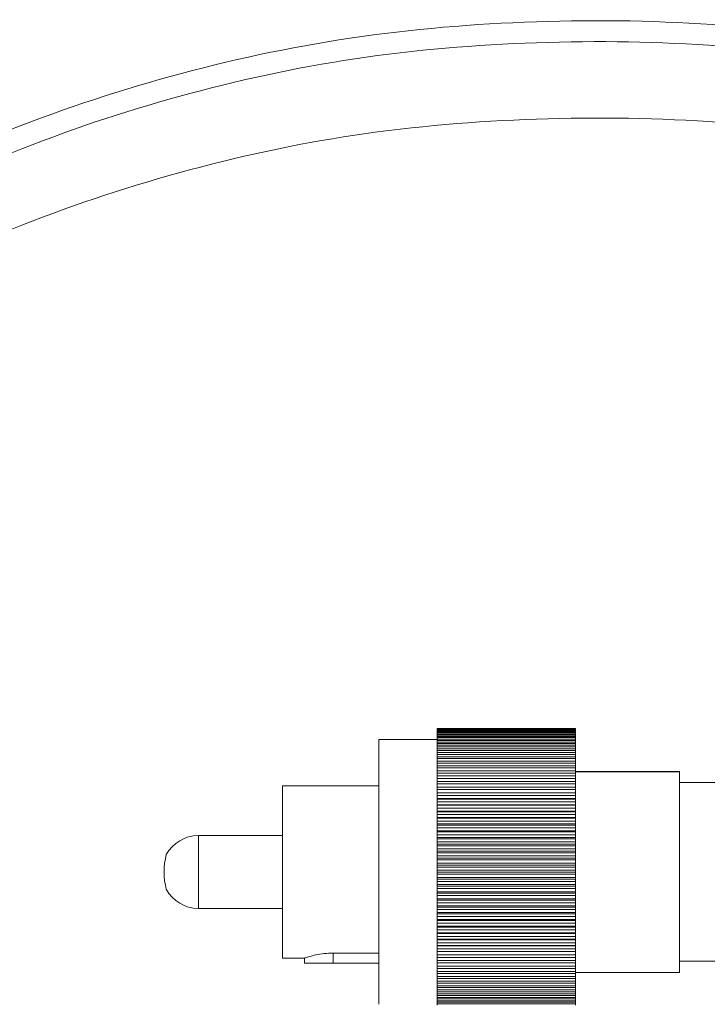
# Paper-space layout 'Sheet1' of a CAD drawing. Header units: millimetres. Extents: x 0 to 4318, y 0 to 2794.
# Tile 18 of 69: x 977 to 1186, y 1359 to 1659. Entities that reach past the tile are written whole.
import ezdxf

# ---------------------------------------------------------------- set-up
doc = ezdxf.new("R2010")
doc.units = ezdxf.units.MM
doc.header["$LTSCALE"] = 5

psp = doc.layouts.new('Sheet1')

# ---------------------------------------------------------------- linework, layer by layer
at = {"color": 7, "linetype": 'Continuous', "lineweight": 15}
for p, q in [((1104.1, 1443.43), (1146.32, 1443.43)), ((1104.1, 1443.43), (1104.1, 1443.4)), ((1104.1, 1443.43), (1104.1, 1443.43)), ((1104.1, 1443.43), (1104.1, 1443.43)), ((1146.32, 1443.4), (1104.1, 1443.4)), ((1104.1, 1443.35), (1104.1, 1443.4)), ((1104.1, 1443.35), (1146.32, 1443.35)), ((1104.1, 1443.35), (1104.1, 1443.25)), ((1146.32, 1443.25), (1104.1, 1443.25)), ((1104.1, 1443.16), (1104.1, 1443.25)), ((1104.1, 1443.16), (1146.32, 1443.16)), ((1104.1, 1443.16), (1104.1, 1443)), ((1146.32, 1443), (1104.1, 1443)), ((1104.1, 1442.86), (1104.1, 1443)), ((1104.1, 1442.86), (1146.32, 1442.86)), ((1104.1, 1442.86), (1104.1, 1442.64)), ((1146.32, 1442.64), (1104.1, 1442.64)), ((1104.1, 1442.45), (1104.1, 1442.64)), ((1104.1, 1442.45), (1146.32, 1442.45)), ((1104.1, 1442.45), (1104.1, 1442.17)), ((1146.32, 1442.17), (1104.1, 1442.17)), ((1104.1, 1441.94), (1104.1, 1442.17)), ((1104.1, 1441.94), (1146.32, 1441.94)), ((1104.1, 1441.94), (1104.1, 1441.6)), ((1146.32, 1441.6), (1104.1, 1441.6)), ((1104.1, 1441.32), (1104.1, 1441.6)), ((1104.1, 1441.32), (1146.32, 1441.32)), ((1104.1, 1441.32), (1104.1, 1440.93)), ((1146.32, 1440.93), (1104.1, 1440.93)), ((1104.1, 1440.6), (1104.1, 1440.93)), ((1146.32, 1443.43), (1146.32, 1443.4)), ((1146.32, 1443.43), (1146.32, 1443.43)), ((1146.32, 1443.43), (1146.32, 1443.43)), ((1146.32, 1443.35), (1146.32, 1443.4)), ((1146.32, 1443.35), (1146.32, 1443.25)), ((1146.32, 1443.16), (1146.32, 1443.25)), ((1146.32, 1443.16), (1146.32, 1443)), ((1146.32, 1442.86), (1146.32, 1443)), ((1146.32, 1442.86), (1146.32, 1442.64)), ((1146.32, 1442.45), (1146.32, 1442.64)), ((1146.32, 1442.45), (1146.32, 1442.17)), ((1146.32, 1441.94), (1146.32, 1442.17)), ((1146.32, 1441.94), (1146.32, 1441.6)), ((1146.32, 1441.32), (1146.32, 1441.6)), ((1146.32, 1441.32), (1146.32, 1440.93)), ((1146.32, 1440.6), (1146.32, 1440.93)), ((1104.1, 1439.99), (1086.32, 1439.99)), ((1086.32, 1359.31), (1086.32, 1439.99)), ((1104.1, 1440.6), (1146.32, 1440.6)), ((1104.1, 1440.6), (1104.1, 1440.15)), ((1146.32, 1440.15), (1104.1, 1440.15)), ((1104.1, 1439.77), (1104.1, 1440.15)), ((1104.1, 1439.77), (1146.32, 1439.77)), ((1104.1, 1439.77), (1104.1, 1439.27)), ((1146.32, 1439.27), (1104.1, 1439.27)), ((1104.1, 1438.85), (1104.1, 1439.27)), ((1104.1, 1438.85), (1146.32, 1438.85)), ((1104.1, 1438.85), (1104.1, 1438.29)), ((1146.32, 1438.29), (1104.1, 1438.29)), ((1104.1, 1437.83), (1104.1, 1438.29)), ((1104.1, 1437.83), (1146.32, 1437.83)), ((1104.1, 1437.83), (1104.1, 1437.21)), ((1146.32, 1440.6), (1146.32, 1440.15)), ((1146.32, 1439.77), (1146.32, 1440.15)), ((1146.32, 1439.77), (1146.32, 1439.27)), ((1146.32, 1438.85), (1146.32, 1439.27)), ((1146.32, 1438.85), (1146.32, 1438.29)), ((1146.32, 1437.83), (1146.32, 1438.29)), ((1146.32, 1437.83), (1146.32, 1437.21)), ((1146.32, 1437.21), (1104.1, 1437.21)), ((1104.1, 1436.71), (1104.1, 1437.21)), ((1104.1, 1436.71), (1146.32, 1436.71)), ((1104.1, 1436.71), (1104.1, 1436.05)), ((1146.32, 1436.05), (1104.1, 1436.05)), ((1104.1, 1435.5), (1104.1, 1436.05)), ((1104.1, 1435.5), (1146.32, 1435.5)), ((1104.1, 1435.5), (1104.1, 1434.79)), ((1146.32, 1434.79), (1104.1, 1434.79)), ((1104.1, 1434.21), (1104.1, 1434.79)), ((1146.32, 1436.71), (1146.32, 1437.21)), ((1146.32, 1436.71), (1146.32, 1436.05)), ((1146.32, 1435.5), (1146.32, 1436.05)), ((1146.32, 1435.5), (1146.32, 1434.79)), ((1146.32, 1434.21), (1146.32, 1434.79)), ((1104.1, 1434.21), (1146.32, 1434.21)), ((1104.1, 1434.21), (1104.1, 1433.44)), ((1146.32, 1433.44), (1104.1, 1433.44)), ((1104.1, 1432.82), (1104.1, 1433.44)), ((1104.1, 1432.82), (1146.32, 1432.82)), ((1104.1, 1432.82), (1104.1, 1432.01)), ((1146.32, 1432.01), (1104.1, 1432.01)), ((1104.1, 1431.36), (1104.1, 1432.01)), ((1146.32, 1434.21), (1146.32, 1433.44)), ((1146.32, 1432.82), (1146.32, 1433.44)), ((1146.32, 1432.82), (1146.32, 1432.01)), ((1146.32, 1431.36), (1146.32, 1432.01)), ((1104.1, 1431.36), (1146.32, 1431.36)), ((1104.1, 1431.36), (1104.1, 1430.5)), ((1146.32, 1430.5), (1104.1, 1430.5)), ((1104.1, 1429.81), (1104.1, 1430.5)), ((1104.1, 1429.81), (1146.32, 1429.81)), ((1104.1, 1429.81), (1104.1, 1428.92)), ((1146.32, 1428.92), (1104.1, 1428.92)), ((1104.1, 1428.19), (1104.1, 1428.92)), ((1146.32, 1431.36), (1146.32, 1430.5)), ((1146.32, 1429.81), (1146.32, 1430.5)), ((1146.32, 1430.25), (1178.01, 1430.25)), ((1146.32, 1430.17), (1178.01, 1430.17)), ((1146.32, 1429.81), (1146.32, 1428.92)), ((1146.32, 1428.19), (1146.32, 1428.92)), ((1178.01, 1430.17), (1178.01, 1430.25)), ((1178.01, 1369.05), (1178.01, 1430.17)), ((1086.32, 1425.87), (1056.98, 1425.87)), ((1056.98, 1373.42), (1056.98, 1425.87)), ((1104.1, 1428.19), (1146.32, 1428.19)), ((1104.1, 1428.19), (1104.1, 1427.26)), ((1146.32, 1427.26), (1104.1, 1427.26)), ((1104.1, 1426.5), (1104.1, 1427.26)), ((1104.1, 1426.5), (1146.32, 1426.5)), ((1104.1, 1426.5), (1104.1, 1425.54)), ((1146.32, 1428.19), (1146.32, 1427.26)), ((1146.32, 1426.5), (1146.32, 1427.26)), ((1146.32, 1426.5), (1146.32, 1425.54)), ((1262.46, 1426.88), (1178.01, 1426.88)), ((1146.32, 1425.54), (1104.1, 1425.54)), ((1104.1, 1425.54), (1104.1, 1425.53)), ((1146.32, 1425.53), (1104.1, 1425.53)), ((1104.1, 1424.75), (1104.1, 1425.53)), ((1104.1, 1424.75), (1146.32, 1424.75)), ((1104.1, 1424.75), (1104.1, 1423.8)), ((1146.32, 1423.8), (1104.1, 1423.8)), ((1104.1, 1423.8), (1104.1, 1423.74)), ((1146.32, 1423.74), (1104.1, 1423.74)), ((1104.1, 1422.93), (1104.1, 1423.74)), ((1104.1, 1422.93), (1146.32, 1422.93)), ((1104.1, 1422.93), (1104.1, 1422)), ((1146.32, 1425.54), (1146.32, 1425.53)), ((1146.32, 1424.75), (1146.32, 1425.53)), ((1146.32, 1424.75), (1146.32, 1423.8)), ((1146.32, 1423.8), (1146.32, 1423.74)), ((1146.32, 1422.93), (1146.32, 1423.74)), ((1146.32, 1422.93), (1146.32, 1422)), ((1146.32, 1422), (1104.1, 1422)), ((1104.1, 1422), (1104.1, 1421.88)), ((1146.32, 1421.88), (1104.1, 1421.88)), ((1104.1, 1421.05), (1104.1, 1421.88)), ((1104.1, 1421.05), (1146.32, 1421.05)), ((1104.1, 1421.05), (1104.1, 1420.14)), ((1146.32, 1420.14), (1104.1, 1420.14)), ((1104.1, 1420.14), (1104.1, 1419.98)), ((1146.32, 1419.98), (1104.1, 1419.98)), ((1104.1, 1419.12), (1104.1, 1419.98)), ((1146.32, 1422), (1146.32, 1421.88)), ((1146.32, 1421.05), (1146.32, 1421.88)), ((1146.32, 1421.05), (1146.32, 1420.14)), ((1146.32, 1420.14), (1146.32, 1419.98)), ((1146.32, 1419.12), (1146.32, 1419.98)), ((1104.1, 1419.12), (1146.32, 1419.12)), ((1104.1, 1419.12), (1104.1, 1418.23)), ((1146.32, 1418.23), (1104.1, 1418.23)), ((1104.1, 1418.23), (1104.1, 1418.02)), ((1146.32, 1418.02), (1104.1, 1418.02)), ((1104.1, 1417.14), (1104.1, 1418.02)), ((1104.1, 1417.14), (1146.32, 1417.14)), ((1104.1, 1417.14), (1104.1, 1416.27)), ((1146.32, 1419.12), (1146.32, 1418.23)), ((1146.32, 1418.23), (1146.32, 1418.02)), ((1146.32, 1417.14), (1146.32, 1418.02)), ((1146.32, 1417.14), (1146.32, 1416.27)), ((1146.32, 1416.27), (1104.1, 1416.27)), ((1104.1, 1416.27), (1104.1, 1416.01)), ((1146.32, 1416.01), (1104.1, 1416.01)), ((1104.1, 1415.12), (1104.1, 1416.01)), ((1104.1, 1415.12), (1146.32, 1415.12)), ((1104.1, 1415.12), (1104.1, 1414.28)), ((1146.32, 1414.28), (1104.1, 1414.28)), ((1104.1, 1414.28), (1104.1, 1413.97)), ((1146.32, 1413.97), (1104.1, 1413.97)), ((1104.1, 1413.06), (1104.1, 1413.97)), ((1146.32, 1416.27), (1146.32, 1416.01)), ((1146.32, 1415.12), (1146.32, 1416.01)), ((1146.32, 1415.12), (1146.32, 1414.28)), ((1146.32, 1414.28), (1146.32, 1413.97)), ((1146.32, 1413.06), (1146.32, 1413.97)), ((1056.98, 1410.76), (1031.31, 1410.76)), ((1031.31, 1410.76), (1031.31, 1388.54)), ((1104.1, 1413.06), (1146.32, 1413.06)), ((1104.1, 1413.06), (1104.1, 1412.24)), ((1146.32, 1412.24), (1104.1, 1412.24)), ((1104.1, 1412.24), (1104.1, 1411.89)), ((1146.32, 1411.89), (1104.1, 1411.89)), ((1104.1, 1410.96), (1104.1, 1411.89)), ((1104.1, 1410.96), (1146.32, 1410.96)), ((1104.1, 1410.96), (1104.1, 1410.18)), ((1146.32, 1413.06), (1146.32, 1412.24)), ((1146.32, 1412.24), (1146.32, 1411.89)), ((1146.32, 1410.96), (1146.32, 1411.89)), ((1146.32, 1410.96), (1146.32, 1410.18)), ((1146.32, 1410.18), (1104.1, 1410.18)), ((1104.1, 1410.18), (1104.1, 1409.78)), ((1146.32, 1409.78), (1104.1, 1409.78)), ((1104.1, 1408.84), (1104.1, 1409.78)), ((1104.1, 1408.84), (1146.32, 1408.84)), ((1104.1, 1408.84), (1104.1, 1408.09)), ((1146.32, 1408.09), (1104.1, 1408.09)), ((1104.1, 1408.09), (1104.1, 1407.64)), ((1146.32, 1410.18), (1146.32, 1409.78)), ((1146.32, 1408.84), (1146.32, 1409.78)), ((1146.32, 1408.84), (1146.32, 1408.09)), ((1146.32, 1408.09), (1146.32, 1407.64)), ((1146.32, 1407.64), (1104.1, 1407.64)), ((1104.1, 1406.69), (1104.1, 1407.64)), ((1104.1, 1406.69), (1146.32, 1406.69)), ((1104.1, 1406.69), (1104.1, 1405.98)), ((1146.32, 1405.98), (1104.1, 1405.98)), ((1104.1, 1405.98), (1104.1, 1405.49)), ((1146.32, 1405.49), (1104.1, 1405.49)), ((1104.1, 1404.53), (1104.1, 1405.49)), ((1146.32, 1406.69), (1146.32, 1407.64)), ((1146.32, 1406.69), (1146.32, 1405.98)), ((1146.32, 1405.98), (1146.32, 1405.49)), ((1146.32, 1404.53), (1146.32, 1405.49)), ((1104.1, 1404.53), (1146.32, 1404.53)), ((1104.1, 1404.53), (1104.1, 1403.85)), ((1146.32, 1403.85), (1104.1, 1403.85)), ((1104.1, 1403.85), (1104.1, 1403.32)), ((1146.32, 1403.32), (1104.1, 1403.32)), ((1104.1, 1402.36), (1104.1, 1403.32)), ((1104.1, 1402.36), (1146.32, 1402.36)), ((1104.1, 1402.36), (1104.1, 1401.71)), ((1146.32, 1401.71), (1104.1, 1401.71)), ((1104.1, 1401.71), (1104.1, 1401.14)), ((1146.32, 1404.53), (1146.32, 1403.85)), ((1146.32, 1403.85), (1146.32, 1403.32)), ((1146.32, 1402.36), (1146.32, 1403.32)), ((1146.32, 1402.36), (1146.32, 1401.71)), ((1146.32, 1401.71), (1146.32, 1401.14)), ((1146.32, 1401.14), (1104.1, 1401.14)), ((1104.1, 1400.18), (1104.1, 1401.14)), ((1104.1, 1400.18), (1146.32, 1400.18)), ((1104.1, 1400.18), (1104.1, 1399.57)), ((1146.32, 1399.57), (1104.1, 1399.57)), ((1104.1, 1399.57), (1104.1, 1398.95)), ((1146.32, 1398.95), (1104.1, 1398.95)), ((1104.1, 1397.99), (1104.1, 1398.95)), ((1146.32, 1400.18), (1146.32, 1401.14)), ((1146.32, 1400.18), (1146.32, 1399.57)), ((1146.32, 1399.57), (1146.32, 1398.95)), ((1146.32, 1397.99), (1146.32, 1398.95)), ((1104.1, 1397.99), (1146.32, 1397.99)), ((1104.1, 1397.99), (1104.1, 1397.42)), ((1146.32, 1397.42), (1104.1, 1397.42)), ((1104.1, 1397.42), (1104.1, 1396.77)), ((1146.32, 1396.77), (1104.1, 1396.77)), ((1104.1, 1395.81), (1104.1, 1396.77)), ((1104.1, 1395.81), (1146.32, 1395.81)), ((1104.1, 1395.81), (1104.1, 1395.29)), ((1146.32, 1397.99), (1146.32, 1397.42)), ((1146.32, 1397.42), (1146.32, 1396.77)), ((1146.32, 1395.81), (1146.32, 1396.77)), ((1146.32, 1395.81), (1146.32, 1395.29)), ((1146.32, 1395.29), (1104.1, 1395.29)), ((1104.1, 1395.29), (1104.1, 1394.6)), ((1146.32, 1394.6), (1104.1, 1394.6)), ((1104.1, 1393.64), (1104.1, 1394.6)), ((1104.1, 1393.64), (1146.32, 1393.64)), ((1104.1, 1393.64), (1104.1, 1393.16)), ((1146.32, 1393.16), (1104.1, 1393.16)), ((1104.1, 1393.16), (1104.1, 1392.44)), ((1146.32, 1395.29), (1146.32, 1394.6)), ((1146.32, 1393.64), (1146.32, 1394.6)), ((1146.32, 1393.64), (1146.32, 1393.16)), ((1146.32, 1393.16), (1146.32, 1392.44)), ((1146.32, 1392.44), (1104.1, 1392.44)), ((1104.1, 1391.49), (1104.1, 1392.44)), ((1104.1, 1391.49), (1146.32, 1391.49)), ((1104.1, 1391.49), (1104.1, 1391.05)), ((1146.32, 1391.05), (1104.1, 1391.05)), ((1104.1, 1391.05), (1104.1, 1390.29)), ((1146.32, 1390.29), (1104.1, 1390.29)), ((1104.1, 1389.36), (1104.1, 1390.29)), ((1146.32, 1391.49), (1146.32, 1392.44)), ((1146.32, 1391.49), (1146.32, 1391.05)), ((1146.32, 1391.05), (1146.32, 1390.29)), ((1146.32, 1389.36), (1146.32, 1390.29)), ((1031.31, 1388.54), (1056.98, 1388.54)), ((1104.1, 1389.36), (1146.32, 1389.36)), ((1104.1, 1389.36), (1104.1, 1388.96)), ((1146.32, 1388.96), (1104.1, 1388.96)), ((1104.1, 1388.96), (1104.1, 1388.17)), ((1146.32, 1388.17), (1104.1, 1388.17)), ((1104.1, 1387.25), (1104.1, 1388.17)), ((1104.1, 1387.25), (1146.32, 1387.25)), ((1104.1, 1387.25), (1104.1, 1386.9)), ((1146.32, 1386.9), (1104.1, 1386.9)), ((1104.1, 1386.9), (1104.1, 1386.08)), ((1146.32, 1389.36), (1146.32, 1388.96)), ((1146.32, 1388.96), (1146.32, 1388.17)), ((1146.32, 1387.25), (1146.32, 1388.17)), ((1146.32, 1387.25), (1146.32, 1386.9)), ((1146.32, 1386.9), (1146.32, 1386.08)), ((1146.32, 1386.08), (1104.1, 1386.08)), ((1104.1, 1385.17), (1104.1, 1386.08)), ((1104.1, 1385.17), (1146.32, 1385.17)), ((1104.1, 1385.17), (1104.1, 1384.87)), ((1146.32, 1384.87), (1104.1, 1384.87)), ((1104.1, 1384.87), (1104.1, 1384.02)), ((1146.32, 1384.02), (1104.1, 1384.02)), ((1104.1, 1383.13), (1104.1, 1384.02)), ((1146.32, 1385.17), (1146.32, 1386.08)), ((1146.32, 1385.17), (1146.32, 1384.87)), ((1146.32, 1384.87), (1146.32, 1384.02)), ((1146.32, 1383.13), (1146.32, 1384.02)), ((1104.1, 1383.13), (1146.32, 1383.13)), ((1104.1, 1383.13), (1104.1, 1382.87)), ((1146.32, 1382.87), (1104.1, 1382.87)), ((1104.1, 1382.87), (1104.1, 1382)), ((1146.32, 1382), (1104.1, 1382)), ((1104.1, 1381.13), (1104.1, 1382)), ((1104.1, 1381.13), (1146.32, 1381.13)), ((1104.1, 1381.13), (1104.1, 1380.92)), ((1146.32, 1380.92), (1104.1, 1380.92)), ((1104.1, 1380.92), (1104.1, 1380.03)), ((1146.32, 1383.13), (1146.32, 1382.87)), ((1146.32, 1382.87), (1146.32, 1382)), ((1146.32, 1381.13), (1146.32, 1382)), ((1146.32, 1381.13), (1146.32, 1380.92)), ((1146.32, 1380.92), (1146.32, 1380.03)), ((1146.32, 1380.03), (1104.1, 1380.03)), ((1104.1, 1379.17), (1104.1, 1380.03)), ((1104.1, 1379.17), (1146.32, 1379.17)), ((1104.1, 1379.17), (1104.1, 1379.01)), ((1146.32, 1379.01), (1104.1, 1379.01)), ((1104.1, 1379.01), (1104.1, 1378.1)), ((1146.32, 1378.1), (1104.1, 1378.1)), ((1104.1, 1377.27), (1104.1, 1378.1)), ((1146.32, 1379.17), (1146.32, 1380.03)), ((1146.32, 1379.17), (1146.32, 1379.01)), ((1146.32, 1379.01), (1146.32, 1378.1)), ((1146.32, 1377.27), (1146.32, 1378.1)), ((1086.32, 1374.91), (1072.44, 1374.91)), ((1072.44, 1374.91), (1072.44, 1371.85)), ((1104.1, 1377.27), (1146.32, 1377.27)), ((1104.1, 1377.27), (1104.1, 1377.16)), ((1146.32, 1377.16), (1104.1, 1377.16)), ((1104.1, 1377.16), (1104.1, 1376.23)), ((1146.32, 1376.23), (1104.1, 1376.23)), ((1104.1, 1375.42), (1104.1, 1376.23)), ((1104.1, 1375.42), (1146.32, 1375.42)), ((1104.1, 1375.42), (1104.1, 1375.36)), ((1146.32, 1375.36), (1104.1, 1375.36)), ((1104.1, 1375.36), (1104.1, 1374.41)), ((1146.32, 1377.27), (1146.32, 1377.16)), ((1146.32, 1377.16), (1146.32, 1376.23)), ((1146.32, 1375.42), (1146.32, 1376.23)), ((1146.32, 1375.42), (1146.32, 1375.36)), ((1146.32, 1375.36), (1146.32, 1374.41)), ((1056.98, 1373.42), (1063.79, 1373.42)), ((1063.69, 1373.46), (1063.69, 1371.87)), ((1086.32, 1371.85), (1072.44, 1371.85)), ((1146.32, 1374.41), (1104.1, 1374.41)), ((1104.1, 1373.63), (1104.1, 1374.41)), ((1104.1, 1373.63), (1146.32, 1373.63)), ((1104.1, 1373.63), (1104.1, 1373.62)), ((1146.32, 1373.62), (1104.1, 1373.62)), ((1104.1, 1373.62), (1104.1, 1372.66)), ((1146.32, 1372.66), (1104.1, 1372.66)), ((1104.1, 1371.91), (1104.1, 1372.66)), ((1104.1, 1371.91), (1146.32, 1371.91)), ((1104.1, 1371.91), (1104.1, 1370.98)), ((1146.32, 1373.63), (1146.32, 1374.41)), ((1146.32, 1373.63), (1146.32, 1373.62)), ((1146.32, 1373.62), (1146.32, 1372.66)), ((1146.32, 1371.91), (1146.32, 1372.66)), ((1146.32, 1371.91), (1146.32, 1370.98)), ((1178.01, 1372.42), (1262.46, 1372.42)), ((1146.32, 1370.98), (1104.1, 1370.98)), ((1104.1, 1370.26), (1104.1, 1370.98)), ((1104.1, 1370.26), (1146.32, 1370.26)), ((1104.1, 1370.26), (1104.1, 1369.36)), ((1146.32, 1369.36), (1104.1, 1369.36)), ((1104.1, 1368.68), (1104.1, 1369.36)), ((1146.32, 1370.26), (1146.32, 1370.98)), ((1146.32, 1370.26), (1146.32, 1369.36)), ((1146.32, 1368.68), (1146.32, 1369.36)), ((1146.32, 1369.05), (1178.01, 1369.05)), ((1104.1, 1368.68), (1146.32, 1368.68)), ((1104.1, 1368.68), (1104.1, 1367.83)), ((1146.32, 1367.83), (1104.1, 1367.83)), ((1104.1, 1367.17), (1104.1, 1367.83)), ((1104.1, 1367.17), (1146.32, 1367.17)), ((1104.1, 1367.17), (1104.1, 1366.37)), ((1146.32, 1366.37), (1104.1, 1366.37)), ((1104.1, 1365.75), (1104.1, 1366.37)), ((1104.1, 1365.75), (1146.32, 1365.75)), ((1104.1, 1365.75), (1104.1, 1364.99)), ((1146.32, 1368.68), (1146.32, 1367.83)), ((1146.32, 1367.17), (1146.32, 1367.83)), ((1146.32, 1367.17), (1146.32, 1366.37)), ((1146.32, 1365.75), (1146.32, 1366.37)), ((1146.32, 1365.75), (1146.32, 1364.99)), ((1146.32, 1364.99), (1104.1, 1364.99)), ((1104.1, 1364.41), (1104.1, 1364.99)), ((1104.1, 1364.41), (1146.32, 1364.41)), ((1104.1, 1364.41), (1104.1, 1363.7)), ((1146.32, 1363.7), (1104.1, 1363.7)), ((1104.1, 1363.16), (1104.1, 1363.7)), ((1104.1, 1363.16), (1146.32, 1363.16)), ((1104.1, 1363.16), (1104.1, 1362.5)), ((1146.32, 1364.41), (1146.32, 1364.99)), ((1146.32, 1364.41), (1146.32, 1363.7)), ((1146.32, 1363.16), (1146.32, 1363.7)), ((1146.32, 1363.16), (1146.32, 1362.5)), ((1146.32, 1362.5), (1104.1, 1362.5)), ((1104.1, 1362), (1104.1, 1362.5)), ((1104.1, 1362), (1146.32, 1362)), ((1104.1, 1362), (1104.1, 1361.39)), ((1146.32, 1361.39), (1104.1, 1361.39)), ((1104.1, 1360.93), (1104.1, 1361.39)), ((1104.1, 1360.93), (1146.32, 1360.93)), ((1104.1, 1360.93), (1104.1, 1360.38)), ((1146.32, 1360.38), (1104.1, 1360.38)), ((1104.1, 1359.96), (1104.1, 1360.38)), ((1104.1, 1359.96), (1146.32, 1359.96)), ((1104.1, 1359.96), (1104.1, 1359.46)), ((1146.32, 1362), (1146.32, 1362.5)), ((1146.32, 1362), (1146.32, 1361.39)), ((1146.32, 1360.93), (1146.32, 1361.39)), ((1146.32, 1360.93), (1146.32, 1360.38)), ((1146.32, 1359.96), (1146.32, 1360.38)), ((1146.32, 1359.96), (1146.32, 1359.46)), ((1146.32, 1359.46), (1104.1, 1359.46)), ((1104.1, 1359.09), (1104.1, 1359.46)), ((1146.32, 1359.09), (1146.32, 1359.46))]:
    psp.add_line(p, q, dxfattribs=at)
at = {"color": 7, "linetype": 'Continuous', "lineweight": 15, "flags": 128}
psp.add_lwpolyline([(1072.44, 1371.85), (1069.09, 1371.85), (1066.25, 1371.86), (1064.35, 1371.86), (1063.69, 1371.87)], dxfattribs=at)
at = {"color": 7, "linetype": 'Continuous', "lineweight": 15}
for centre, radius, start, end in [((1031.31, 1399.65), 11.11, 89.9987, 151.5947), ((1041.99, 1399.65), 21.13, 165.5033, 194.4627), ((1031.31, 1399.65), 11.11, 208.3765, 270.0003)]:
    psp.add_arc(centre, radius, start, end, dxfattribs=at)
for points, knots in [([(870.78, 1524.62), (871.23, 1530.6), (872.28, 1544.48), (883.28, 1564.29), (899.47, 1583.04), (919.87, 1599.02), (942.85, 1612.33), (975.8, 1627.39), (1019.46, 1642.23), (1074.2, 1654.57), (1130.86, 1659.64), (1187.89, 1659.11), (1244.2, 1651.99), (1289.51, 1639.96), (1324.59, 1628.02), (1349.52, 1616.75), (1372.01, 1602.35), (1390.36, 1584.54), (1404.46, 1564.29), (1408.53, 1548.97), (1410.51, 1541.5)], [0, 0, 0, 0, 0.027923, 0.064871, 0.103678, 0.144233, 0.185928, 0.228331, 0.31438, 0.402255, 0.491497, 0.581229, 0.669979, 0.757567, 0.801165, 0.844122, 0.885914, 0.925962, 0.963892, 1, 1, 1, 1]), ([(878.48, 1519.27), (878.94, 1526.5), (879.88, 1541.11), (890.67, 1561.23), (908.76, 1582.11), (936.2, 1601.56), (975.43, 1620.23), (1022.15, 1636.14), (1075.64, 1648.26), (1131.04, 1653.23), (1186.8, 1652.75), (1241.89, 1645.83), (1286.17, 1634.09), (1320.28, 1622.48), (1344.25, 1611.73), (1365.67, 1598.07), (1383.04, 1581.28), (1396.35, 1562.27), (1400.22, 1547.89), (1402.1, 1540.91)], [0, 0, 0, 0, 0.034622, 0.070067, 0.107695, 0.167709, 0.230839, 0.317353, 0.405729, 0.495324, 0.585561, 0.674866, 0.762892, 0.806532, 0.848937, 0.889638, 0.928535, 0.965273, 1, 1, 1, 1]), ([(882.37, 1519.36), (884.99, 1525.42), (890.7, 1538.68), (908.99, 1558.76), (936.12, 1578.31), (975.46, 1596.95), (1022.14, 1612.87), (1075.64, 1624.99), (1131.04, 1629.95), (1186.8, 1629.47), (1241.89, 1622.55), (1286.17, 1610.81), (1320.28, 1599.21), (1344.25, 1588.45), (1365.67, 1574.79), (1383.04, 1558.01), (1396.35, 1538.99), (1400.22, 1524.62), (1402.1, 1517.63)], [0, 0, 0, 0, 0.032996, 0.072123, 0.13453, 0.200177, 0.290139, 0.382039, 0.475205, 0.56904, 0.661905, 0.75344, 0.798819, 0.842915, 0.885239, 0.925686, 0.963889, 1, 1, 1, 1]), ([(1072.44, 1374.91), (1071.5, 1374.88), (1069.72, 1374.82), (1067.3, 1374.41), (1065.41, 1373.96), (1064.3, 1373.61), (1063.84, 1373.47), (1063.79, 1373.46)], [0, 0, 0, 0, 0.318888, 0.604803, 0.837298, 0.980995, 1, 1, 1, 1])]:
    psp.add_open_spline(points, degree=3, knots=knots, dxfattribs=at)

doc.saveas('drawing.dxf')
